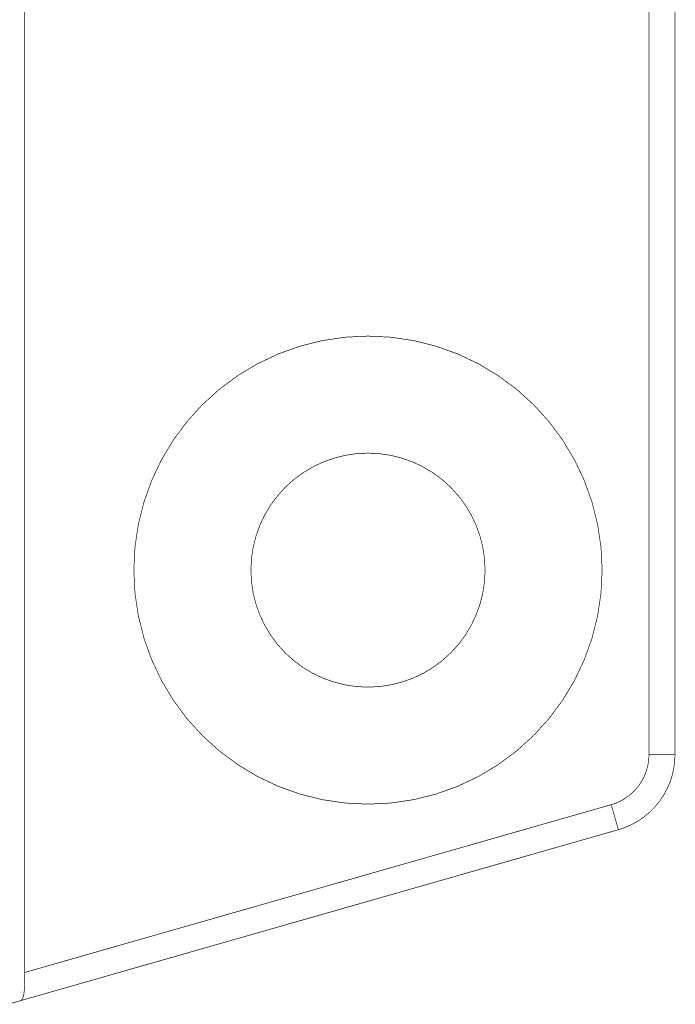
# Model space of a CAD drawing. Header units: millimetres. Extents: x 10 to 120, y 82 to 138.
# Tile 10 of 14: x 107 to 120, y 84 to 103. Entities that reach past the tile are written whole.
import ezdxf

# ---------------------------------------------------------------- set-up
doc = ezdxf.new("R2010")
doc.units = ezdxf.units.MM
doc.layers.add('Mechanical10', color=56, linetype='Continuous')
doc.layers.add('Mechanical9', color=56, linetype='Continuous')

msp = doc.modelspace()

# ---------------------------------------------------------------- linework, layer by layer
at = {"layer": 'Mechanical10', "const_width": 0.0127}
for points in [[(119.369, 88.682), (119.369, 131.78)], [(119.369, 88.682), (119.869, 88.682)], [(107.369, 84.494), (118.644, 87.721)], [(118.644, 87.721), (118.781, 87.24)]]:
    msp.add_lwpolyline(points, dxfattribs=at)
msp.add_lwpolyline([(119.369, 88.682, -0.334747), (118.644, 87.721)], format="xyb", dxfattribs=at)
at = {"layer": 'Mechanical10', "const_width": 0.00635}
for points in [[(119.366, 88.682, 1), (119.372, 88.682, 1)], [(119.366, 88.682, 1), (119.372, 88.682, 1)], [(119.366, 88.682, 1), (119.372, 88.682, 1)], [(119.866, 88.682, 1), (119.872, 88.682, 1)], [(118.641, 87.721, 1), (118.647, 87.721, 1)], [(118.641, 87.721, 1), (118.647, 87.721, 1)], [(118.641, 87.721, 1), (118.647, 87.721, 1)], [(118.778, 87.24, 1), (118.785, 87.24, 1)], [(107.366, 84.494, 1), (107.372, 84.494, 1)]]:
    msp.add_lwpolyline(points, format="xyb", close=True, dxfattribs=at)
at = {"layer": 'Mechanical9', "const_width": 0.0127}
for points in [[(107.369, 84.494), (107.369, 135.968)], [(119.869, 88.682), (119.869, 131.78)], [(107.283, 83.95), (118.781, 87.24)], [(107.369, 84.334), (107.369, 84.494)], [(107.368, 84.256), (107.369, 84.334)], [(107.071, 83.889), (107.283, 83.95)]]:
    msp.add_lwpolyline(points, dxfattribs=at)
at = {"layer": 'Mechanical9'}
for points, const_width in [([(118.469, 92.231, 1), (109.469, 92.231, 1)], 0.0127), ([(116.219, 92.231, 1), (111.719, 92.231, 1)], 0.0127), ([(109.466, 92.231, 1), (109.472, 92.231, 1)], 0.00635), ([(111.716, 92.231, 1), (111.722, 92.231, 1)], 0.00635), ([(116.216, 92.231, 1), (116.222, 92.231, 1)], 0.00635), ([(118.466, 92.231, 1), (118.472, 92.231, 1)], 0.00635), ([(119.866, 88.682, 1), (119.872, 88.682, 1)], 0.00635), ([(119.866, 88.682, 1), (119.872, 88.682, 1)], 0.00635), ([(118.778, 87.24, 1), (118.785, 87.24, 1)], 0.00635), ([(118.778, 87.24, 1), (118.785, 87.24, 1)], 0.00635), ([(107.366, 84.494, 1), (107.372, 84.494, 1)], 0.00635), ([(107.366, 84.494, 1), (107.372, 84.494, 1)], 0.00635), ([(107.365, 84.256, 1), (107.371, 84.256, 1)], 0.00635), ([(107.365, 84.256, 1), (107.371, 84.256, 1)], 0.00635), ([(107.365, 84.334, 1), (107.372, 84.334, 1)], 0.00635), ([(107.365, 84.334, 1), (107.372, 84.334, 1)], 0.00635), ([(107.351, 84.069, 1), (107.358, 84.069, 1)], 0.00635), ([(107.351, 84.069, 1), (107.358, 84.069, 1)], 0.00635), ([(107.358, 84.123, 1), (107.365, 84.123, 1)], 0.00635), ([(107.358, 84.123, 1), (107.365, 84.123, 1)], 0.00635), ([(107.362, 84.185, 1), (107.369, 84.185, 1)], 0.00635), ([(107.362, 84.185, 1), (107.369, 84.185, 1)], 0.00635), ([(107.28, 83.95, 1), (107.286, 83.95, 1)], 0.00635), ([(107.28, 83.95, 1), (107.286, 83.95, 1)], 0.00635), ([(107.28, 83.95, 1), (107.286, 83.95, 1)], 0.00635), ([(107.304, 83.963, 1), (107.31, 83.963, 1)], 0.00635), ([(107.304, 83.963, 1), (107.31, 83.963, 1)], 0.00635), ([(107.325, 83.987, 1), (107.331, 83.987, 1)], 0.00635), ([(107.325, 83.987, 1), (107.331, 83.987, 1)], 0.00635), ([(107.34, 84.023, 1), (107.347, 84.023, 1)], 0.00635), ([(107.34, 84.023, 1), (107.347, 84.023, 1)], 0.00635)]:
    msp.add_lwpolyline(points, format="xyb", close=True, dxfattribs=dict(at, const_width=const_width))
at = {"layer": 'Mechanical9', "const_width": 0.0127}
for points in [[(119.869, 88.682, -0.334747), (118.781, 87.24)], [(107.368, 84.256, -0.006622), (107.366, 84.185)], [(107.354, 84.069, -0.033271), (107.343, 84.023)], [(107.361, 84.123, -0.020172), (107.354, 84.069)], [(107.366, 84.185, -0.011872), (107.361, 84.123)], [(107.307, 83.963, -0.104523), (107.283, 83.95)], [(107.328, 83.987, -0.084173), (107.307, 83.963)], [(107.343, 84.023, -0.058807), (107.328, 83.987)]]:
    msp.add_lwpolyline(points, format="xyb", dxfattribs=at)

doc.saveas('drawing.dxf')
